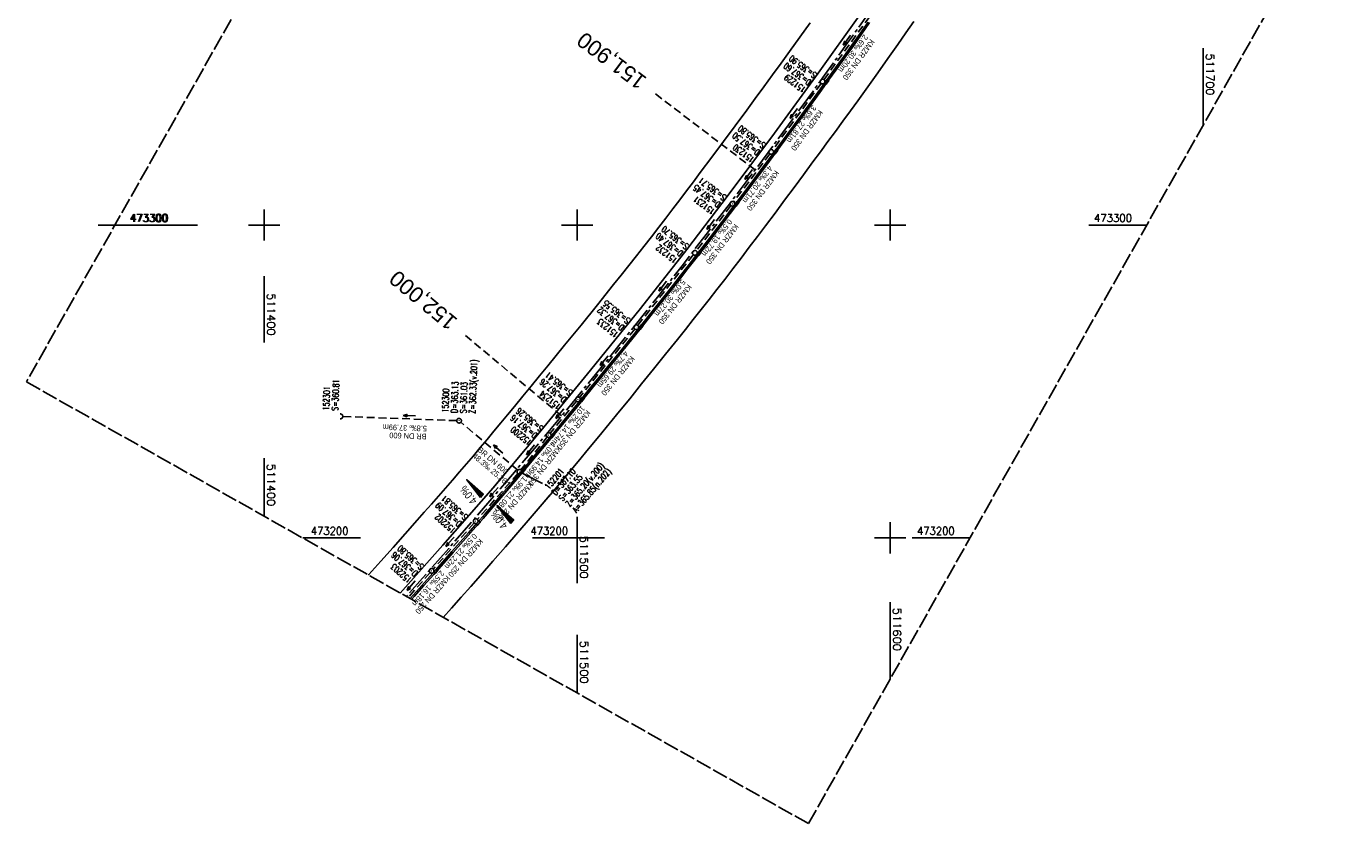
# Model space of a CAD drawing. Extents: x 511324 to 512029, y 473109 to 474055.
# Tile 1 of 6: x 511324 to 511746, y 473109 to 473363. Entities that reach past the tile are written whole.
import ezdxf
from ezdxf.enums import TextEntityAlignment as Align

# ---------------------------------------------------------------- set-up
doc = ezdxf.new("R2010")
doc.units = 0
doc.header["$LTSCALE"] = 10
doc.header["$MEASUREMENT"] = 0
for name, pattern in [('ACHSE', [5.5, 4, -0.5, 0.5, -0.5]), ('LT00', [0]), ('LT14', [0.6, 0.5, -0.1]), ('LT17', [0.15, 0.1, -0.05]), ('STRICHLINIE2', [0.375, 0.25, -0.125])]:
    doc.linetypes.add(name, pattern=pattern)
doc.layers.get('0').update_dxf_attribs({"linetype": 'LT00'})
for name, color, linetype in [('-AX-020', 250, 'ACHSE'), ('-Halt-Pfeil', 4, 'LT00'), ('-Haltung', 7, 'STRICHLINIE2'), ('-Haltungsbeschriftung', 140, 'LT00'), ('-QUE-20O', 11, 'LT00'), ('-QUE-20W', 11, 'LT00'), ('-Schachtbeschriftung', 5, 'LT00'), ('-ST-20', 30, 'LT17'), ('V92_AFBR_BAB', 250, 'LT00'), ('V92_KA_PRUF', 182, 'LT00'), ('V92_RASTER', 250, 'LT00'), ('V92_RINNE', 182, 'LT00'), ('V92_SINKK', 182, 'LT00'), ('V92_UK_DURCH', 182, 'LT00'), ('V93_AFBR_BAB', 250, 'LT00'), ('V93_KA_PRUF', 182, 'LT00'), ('V93_RASTER', 250, 'LT00'), ('V93_RINNE', 182, 'LT00'), ('V93_SINKK', 182, 'LT00'), ('V93_UK_DURCH', 182, 'LT00')]:
    doc.layers.add(name, color=color, linetype=linetype)
doc.layers.add('-BLATT_92-RAND', color=7, linetype='LT14', plot=False)
doc.styles.add('Beschrift', font='ARIAL.TTF')
doc.styles.add('Haltungsbeschriftung', font='ARIAL.TTF', dxfattribs={"width": 0.75})
doc.styles.add('schachtbeschriftung', font='romans.shx', dxfattribs={"width": 0.75, "height": 2})
doc.styles.get("Standard").update_dxf_attribs({"font": 'romans.shx'})

# ---------------------------------------------------------------- blocks, each defined once
blk = doc.blocks.new('SYMB0652')
at = {"color": 0, "linetype": 'ByBlock'}
blk.add_lwpolyline([(-0.15, -0.075), (0.15, -0.075), (0.15, 0.075), (-0.15, 0.075), (-0.15, -0.075)], dxfattribs=at)
blk = doc.blocks.new('SYMB0003')
at = {"color": 0, "linetype": 'ByBlock'}
for p, q in [((-0.015712, 0), (0.010166, 0.012015)), ((0, -0.021257), (-0.015712, 0)), ((0.010166, 0.012015), (0, -0.021257))]:
    blk.add_line(p, q, dxfattribs=at)
for points in [[(-0.031395, 0.499013), (-0.093691, 0.491144), (-0.154509, 0.475528), (-0.21289, 0.452414), (-0.267913, 0.422164), (-0.318712, 0.385257), (-0.364484, 0.342274), (-0.404509, 0.293893), (-0.438154, 0.240877), (-0.464888, 0.184062), (-0.484292, 0.124345), (-0.496058, 0.062667), (-0.5, 0)], [(-0.5, 0), (-0.496058, -0.062667), (-0.484292, -0.124345), (-0.464888, -0.184062), (-0.438154, -0.240877), (-0.404509, -0.293893), (-0.364485, -0.342274), (-0.318712, -0.385257), (-0.267914, -0.422164), (-0.21289, -0.452414), (-0.154509, -0.475529), (-0.093691, -0.491144), (-0.031395, -0.499014), (0.031395, -0.499014)], [(0.5, 0), (0.496057, 0.062667), (0.484292, 0.124345), (0.464888, 0.184062), (0.438153, 0.240877), (0.404509, 0.293893), (0.364484, 0.342274), (0.318712, 0.385257), (0.267913, 0.422164), (0.21289, 0.452414), (0.154509, 0.475528), (0.093691, 0.491144), (0.031395, 0.499013), (-0.031395, 0.499013)], [(0.031395, -0.499014), (0.093691, -0.491144), (0.154509, -0.475529), (0.21289, -0.452414), (0.267914, -0.422164), (0.318712, -0.385257), (0.364485, -0.342274), (0.404509, -0.293893), (0.438154, -0.240877), (0.464889, -0.184062), (0.484292, -0.124345), (0.496058, -0.062667), (0.5, 0)]]:
    blk.add_lwpolyline(points, dxfattribs=at)
blk = doc.blocks.new('SYMB1107')
at = {"color": 0, "linetype": 'ByBlock'}
for points in [[(-0.2, 0), (-0.196157, 0.039018), (-0.184776, 0.076537), (-0.166294, 0.111114), (-0.141421, 0.141421), (-0.111114, 0.166294), (-0.076537, 0.184776), (-0.039018, 0.196157), (0, 0.2)], [(0, 0.2), (0.039018, 0.196157), (0.076537, 0.184776), (0.111114, 0.166294), (0.141421, 0.141421), (0.166294, 0.111114), (0.184776, 0.076537), (0.196157, 0.039018), (0.2, 0)]]:
    blk.add_lwpolyline(points, dxfattribs=at)
blk = doc.blocks.new('SYMB0070')
at = {"color": 0, "linetype": 'ByBlock'}
for p, q in [((-0.5, 0), (0.2, 0)), ((0.5, 0), (0.2, 0.1)), ((0.2, 0.1), (0.2, 0)), ((0.468, 0), (0.21, 0.086)), ((0.21, 0.086), (0.21, -0.086)), ((0.21, -0.086), (0.468, 0)), ((0.22, -0.072), (0.437, 0)), ((0.23, -0.058), (0.405, 0)), ((0.24, -0.045), (0.374, 0)), ((0.342, 0), (0.25, 0.031)), ((0.25, 0.031), (0.25, -0.031)), ((0.25, -0.031), (0.342, 0)), ((0.26, -0.017), (0.31, 0)), ((0.27, -0.003), (0.279, 0))]:
    blk.add_line(p, q, dxfattribs=at)
for points in [[(0.2, 0), (0.2, -0.1), (0.5, 0)], [(0.437, 0), (0.22, 0.072), (0.22, -0.072)], [(0.405, 0), (0.23, 0.058), (0.23, -0.058)], [(0.374, 0), (0.24, 0.045), (0.24, -0.045)], [(0.31, 0), (0.26, 0.017), (0.26, -0.017)], [(0.279, 0), (0.27, 0.003), (0.27, -0.003)]]:
    blk.add_lwpolyline(points, dxfattribs=at)

msp = doc.modelspace()

# ---------------------------------------------------------------- linework, layer by layer
at = {"layer": '-AX-020', "ltscale": 0.2, "flags": 128}
msp.add_lwpolyline([(511886.44, 473994.57), (511883.7, 473984.53), (511880.29, 473972.33), (511876.8, 473960.15), (511873.23, 473947.99), (511869.59, 473935.86), (511865.87, 473923.74), (511862.08, 473911.66), (511858.21, 473899.59), (511854.26, 473887.55), (511850.24, 473875.54), (511846.14, 473863.55), (511841.96, 473851.59), (511837.71, 473839.65), (511833.39, 473827.75), (511828.99, 473815.86), (511824.51, 473804.01), (511819.96, 473792.19), (511815.33, 473780.39), (511810.64, 473768.63), (511805.86, 473756.89), (511801.02, 473745.18), (511796.09, 473733.51), (511791.1, 473721.87), (511786.03, 473710.25), (511780.89, 473698.68), (511775.67, 473687.13), (511770.39, 473675.61), (511765.03, 473664.13), (511759.6, 473652.69), (511754.09, 473641.28), (511748.51, 473629.9), (511742.87, 473618.56), (511737.15, 473607.25), (511731.36, 473595.99), (511725.49, 473584.75), (511719.56, 473573.56), (511713.56, 473562.4), (511707.48, 473551.28), (511701.34, 473540.2), (511695.13, 473529.16), (511688.84, 473518.16), (511682.49, 473507.2), (511676.07, 473496.28), (511669.58, 473485.39), (511663.02, 473474.55), (511656.39, 473463.76), (511649.7, 473453), (511642.94, 473442.29), (511636.1, 473431.62), (511629.21, 473420.99), (511622.24, 473410.41), (511615.21, 473399.87), (511608.11, 473389.37), (511600.95, 473378.92), (511593.72, 473368.52), (511586.42, 473358.16), (511579.06, 473347.85), (511571.64, 473337.58), (511564.15, 473327.36), (511556.59, 473317.19), (511548.97, 473307.07), (511541.29, 473297), (511533.54, 473286.97), (511525.74, 473276.99), (511517.86, 473267.07), (511509.93, 473257.19), (511501.93, 473247.36), (511493.87, 473237.58), (511485.75, 473227.86), (511477.57, 473218.19), (511475.55, 473215.81), (511467.29, 473206.2), (511458.98, 473196.64), (511450.61, 473187.13), (511445.43, 473181.31)], dxfattribs=at)
at = {"layer": '-BLATT_92-RAND'}
msp.add_lwpolyline([(511779.03, 474055.25), (511324.06, 473249.87), (511573.95, 473108.71), (512028.91, 473914.09), (511779.03, 474055.25)], dxfattribs=at)
at = {"layer": '-Haltung'}
for p, q in [((511595.72, 473369.66), (511578.86, 473346.44)), ((511577.98, 473345.23), (511562.48, 473323.97)), ((511561.59, 473322.76), (511550.06, 473307.39)), ((511549.16, 473306.19), (511538.09, 473291.72)), ((511537.17, 473290.54), (511519.38, 473267.93)), ((511518.44, 473266.76), (511500.74, 473244.87)), ((511499.8, 473243.71), (511491.42, 473233.45)), ((511461.56, 473237.48), (511425.1, 473238.81)), ((511481.03, 473221.64), (511462.88, 473236.97)), ((511490.48, 473232.28), (511482.07, 473221.74)), ((511481.1, 473220.59), (511468.13, 473205.93)), ((511481.1, 473220.59), (511468.13, 473205.93)), ((511467.13, 473204.8), (511454.04, 473190.05)), ((511467.13, 473204.8), (511454.04, 473190.05)), ((511453.05, 473188.93), (511446.04, 473180.97)), ((511453.05, 473188.93), (511446.04, 473180.97))]:
    msp.add_line(p, q, dxfattribs=at)
at = {"layer": '-QUE-20O'}
for p, q in [((511474.49, 473210.24), (511474.49, 473210.24)), ((511474.67, 473210), (511474.72, 473210.05)), ((511474.95, 473209.85), (511474.86, 473209.76)), ((511475.05, 473209.52), (511475.17, 473209.66)), ((511475.4, 473209.46), (511475.24, 473209.28)), ((511475.43, 473209.04), (511475.63, 473209.27)), ((511475.86, 473209.08), (511475.62, 473208.8)), ((511475.81, 473208.55), (511476.09, 473208.88)), ((511476.32, 473208.69), (511476, 473208.31)), ((511476.19, 473208.07), (511476.54, 473208.49)), ((511476.77, 473208.3), (511476.38, 473207.83)), ((511476.57, 473207.59), (511477, 473208.1)), ((511477.23, 473207.91), (511476.76, 473207.35)), ((511476.94, 473207.11), (511477.46, 473207.71)), ((511477.68, 473207.52), (511477.13, 473206.87)), ((511477.32, 473206.63), (511477.91, 473207.32)), ((511478.14, 473207.13), (511477.51, 473206.39)), ((511477.7, 473206.15), (511478.37, 473206.93)), ((511478.6, 473206.74), (511477.89, 473205.91)), ((511478.08, 473205.67), (511478.83, 473206.54)), ((511479.05, 473206.35), (511478.27, 473205.43)), ((511478.46, 473205.19), (511479.28, 473206.15)), ((511479.51, 473205.96), (511478.65, 473204.95)), ((511478.84, 473204.71), (511479.74, 473205.76))]:
    msp.add_line(p, q, dxfattribs=at)
msp.add_lwpolyline([(511478.87, 473204.66), (511474.46, 473210.27), (511479.78, 473205.72), (511478.87, 473204.66)], dxfattribs=at)
at = {"layer": '-QUE-20W'}
for p, q in [((511464.76, 473218.56), (511464.75, 473218.55)), ((511464.94, 473218.31), (511464.98, 473218.36)), ((511465.21, 473218.17), (511465.13, 473218.07)), ((511465.32, 473217.83), (511465.44, 473217.97)), ((511465.67, 473217.78), (511465.51, 473217.59)), ((511465.7, 473217.35), (511465.9, 473217.58)), ((511466.13, 473217.39), (511465.89, 473217.11)), ((511466.08, 473216.87), (511466.35, 473217.19)), ((511466.58, 473217), (511466.26, 473216.63)), ((511466.45, 473216.39), (511466.81, 473216.8)), ((511467.04, 473216.61), (511466.64, 473216.14)), ((511466.83, 473215.9), (511467.27, 473216.41)), ((511467.49, 473216.22), (511467.02, 473215.66)), ((511467.21, 473215.42), (511467.72, 473216.02)), ((511467.95, 473215.83), (511467.4, 473215.18)), ((511467.59, 473214.94), (511468.18, 473215.63)), ((511468.41, 473215.44), (511467.78, 473214.7)), ((511467.97, 473214.46), (511468.63, 473215.24)), ((511468.86, 473215.05), (511468.16, 473214.22)), ((511468.35, 473213.98), (511469.09, 473214.85)), ((511469.32, 473214.66), (511468.53, 473213.74)), ((511468.72, 473213.5), (511469.55, 473214.46)), ((511469.78, 473214.27), (511468.91, 473213.26)), ((511469.1, 473213.02), (511470, 473214.07))]:
    msp.add_line(p, q, dxfattribs=at)
msp.add_lwpolyline([(511469.14, 473212.97), (511464.73, 473218.58), (511470.05, 473214.04), (511469.14, 473212.97)], dxfattribs=at)
at = {"layer": '-Schachtbeschriftung'}
msp.add_line((511481.6, 473221.15), (511488.99, 473217.42), dxfattribs=at)
at = {"layer": '-ST-20', "ltscale": 2.5}
for p, q in [((511556.9, 473317.61), (511525.09, 473341.87)), ((511495.07, 473239.03), (511464.36, 473264.67))]:
    msp.add_line(p, q, dxfattribs=at)
at = {"layer": 'V92_AFBR_BAB'}
for points in [[(511718.19, 473575.49), (511706.37, 473553.54), (511694.6, 473532.31), (511682.27, 473510.93), (511670.41, 473490.71), (511658.34, 473470.65), (511645.63, 473450.17), (511632.65, 473429.98), (511618.11, 473407.98), (511604.54, 473387.81), (511590.08, 473366.85), (511577.05, 473348.53), (511563.04, 473329.4), (511548.26, 473309.54), (511535.12, 473292.18), (511520.27, 473273.31), (511504.33, 473253.59), (511488.47, 473234.28), (511473.15, 473216.01), (511457.14, 473197.69), (511443.51, 473182.4)], [(511433.34, 473188.14), (511433.48, 473188.31), (511437.35, 473192.63), (511441.21, 473196.97), (511445.06, 473201.31), (511448.92, 473205.65), (511451.19, 473208.21), (511453.45, 473210.78), (511455.72, 473213.35), (511457.98, 473215.93), (511460.22, 473218.51), (511462.46, 473221.1), (511464.69, 473223.7), (511466.9, 473226.29), (511469.09, 473228.9), (511471.27, 473231.51), (511473.45, 473234.13), (511475.62, 473236.75), (511477.79, 473239.37), (511479.96, 473242), (511482.64, 473245.26), (511485.32, 473248.51), (511488.01, 473251.77), (511490.69, 473255.03), (511493.36, 473258.3), (511496.03, 473261.57), (511501.27, 473268.01), (511506.48, 473274.46), (511511.67, 473280.94), (511514.11, 473283.99), (511516.54, 473287.04), (511518.96, 473290.11), (511521.37, 473293.18), (511523.77, 473296.25), (511526.16, 473299.34), (511528.38, 473302.22), (511530.59, 473305.12), (511532.8, 473308.02), (511534.99, 473310.93), (511537.19, 473313.84), (511539.37, 473316.75), (511543.09, 473321.73), (511546.8, 473326.72), (511550.51, 473331.71), (511554.2, 473336.72), (511556.95, 473340.45), (511559.7, 473344.2), (511562.45, 473347.95), (511565.18, 473351.7), (511567.9, 473355.46), (511571.21, 473360.05), (511574.5, 473364.65)], [(511607.62, 473365.07), (511605.05, 473361.36), (511602.48, 473357.67), (511599.31, 473353.16), (511596.13, 473348.67), (511592.93, 473344.2), (511589.71, 473339.73), (511587.33, 473336.46), (511584.95, 473333.19), (511582.56, 473329.93), (511580.17, 473326.67), (511577.77, 473323.42), (511575.37, 473320.17), (511572.35, 473316.08), (511569.32, 473311.99), (511566.29, 473307.9), (511563.25, 473303.83), (511560.21, 473299.75), (511557.62, 473296.31), (511555.02, 473292.87), (511552.42, 473289.44), (511549.8, 473286.02), (511547.17, 473282.61), (511544.68, 473279.39), (511542.17, 473276.19), (511539.66, 473272.99), (511537.13, 473269.79), (511534.6, 473266.61), (511532.06, 473263.42), (511528.27, 473258.68), (511524.46, 473253.94), (511520.64, 473249.2), (511516.81, 473244.48), (511513.54, 473240.46), (511510.27, 473236.45), (511506.98, 473232.44), (511503.69, 473228.44), (511500.38, 473224.46), (511496.57, 473219.89), (511492.74, 473215.34), (511488.89, 473210.81), (511485.03, 473206.29), (511481.08, 473201.69), (511477.11, 473197.11), (511473.13, 473192.55), (511469.13, 473187.99), (511466.05, 473184.51), (511462.97, 473181.03), (511459.88, 473177.55), (511457.27, 473174.63)]]:
    msp.add_lwpolyline(points, dxfattribs=at)
at = {"layer": 'V92_RASTER'}
for p, q in [((511700, 473331.85), (511700, 473356.55)), ((511400, 473305), (511400, 473295)), ((511400, 473305), (511400, 473295)), ((511500, 473295), (511500, 473305)), ((511600, 473305), (511600, 473295)), ((511372.86, 473300), (511352.38, 473300)), ((511405, 473300), (511395, 473300)), ((511505, 473300), (511495, 473300)), ((511605, 473300), (511595, 473300)), ((511682.01, 473300), (511663.51, 473300)), ((511400, 473225.48), (511400, 473206.98)), ((511500, 473195), (511500, 473205)), ((511600, 473205), (511600, 473195)), ((511412.35, 473200), (511430.85, 473200)), ((511495, 473200), (511505, 473200)), ((511595, 473200), (511605, 473200)), ((511607.02, 473200), (511625.52, 473200)), ((511600, 473179.53), (511600, 473154.83)), ((511500, 473150.49), (511500, 473168.99))]:
    msp.add_line(p, q, dxfattribs=at)
at = {"layer": 'V92_RINNE'}
for points in [[(511593.02, 473364.87), (511590.43, 473361.19), (511587.82, 473357.51), (511585.2, 473353.84), (511582.58, 473350.18), (511579.94, 473346.52), (511575.3, 473340.11), (511570.63, 473333.71), (511565.95, 473327.33), (511562.29, 473322.38), (511558.63, 473317.45), (511554.95, 473312.53), (511551.27, 473307.61), (511549.07, 473304.69), (511546.87, 473301.77), (511544.66, 473298.85), (511542.44, 473295.94), (511540.22, 473293.04), (511537.99, 473290.14), (511535.54, 473286.98), (511533.07, 473283.82), (511530.6, 473280.68), (511528.12, 473277.54), (511525.63, 473274.41), (511523.14, 473271.28), (511519.94, 473267.28), (511516.73, 473263.29), (511513.51, 473259.31), (511510.29, 473255.33), (511507.06, 473251.36), (511503.92, 473247.49), (511500.77, 473243.64), (511497.62, 473239.78), (511494.45, 473235.94), (511491.28, 473232.1), (511488.23, 473228.43), (511485.16, 473224.77), (511482.09, 473221.12), (511479, 473217.48), (511475.9, 473213.85), (511473.26, 473210.8), (511470.62, 473207.75), (511467.98, 473204.71), (511465.32, 473201.68), (511462.66, 473198.65), (511460, 473195.62), (511454.81, 473189.75), (511449.6, 473183.88), (511446.68, 473180.61)], [(511447.12, 473180.36), (511447.95, 473181.29), (511451.08, 473184.8), (511454.21, 473188.31), (511457.33, 473191.83), (511460.44, 473195.36), (511463.63, 473198.97), (511466.8, 473202.6), (511469.97, 473206.23), (511473.13, 473209.88), (511476.27, 473213.53), (511480.14, 473218.06), (511484, 473222.62), (511487.83, 473227.18), (511491.64, 473231.77), (511494.3, 473234.97), (511496.94, 473238.18), (511499.58, 473241.39), (511502.21, 473244.61), (511504.84, 473247.83), (511507.46, 473251.06), (511510.16, 473254.38), (511512.85, 473257.7), (511515.54, 473261.02), (511518.23, 473264.35), (511520.91, 473267.69), (511523.58, 473271.03), (511526.56, 473274.77), (511529.53, 473278.52), (511532.49, 473282.28), (511535.43, 473286.05), (511538.36, 473289.83), (511541.03, 473293.29), (511543.68, 473296.76), (511546.33, 473300.23), (511548.96, 473303.72), (511551.59, 473307.21), (511554.56, 473311.17), (511557.52, 473315.14), (511560.48, 473319.11), (511563.42, 473323.09), (511566.37, 473327.08), (511569.18, 473330.9), (511571.98, 473334.72), (511574.78, 473338.55), (511577.57, 473342.39), (511580.36, 473346.23), (511583, 473349.9), (511585.64, 473353.58), (511588.27, 473357.26), (511590.88, 473360.96), (511593.48, 473364.66)]]:
    msp.add_lwpolyline(points, dxfattribs=at)
at = {"layer": 'V93_AFBR_BAB'}
for points in [[(511433.34, 473188.14), (511433.48, 473188.31), (511437.35, 473192.63), (511441.21, 473196.97), (511445.06, 473201.31), (511448.92, 473205.65), (511451.19, 473208.21), (511453.45, 473210.78), (511455.72, 473213.35), (511457.98, 473215.93), (511460.22, 473218.51), (511462.46, 473221.1), (511464.69, 473223.7), (511466.9, 473226.29), (511469.09, 473228.9), (511469.91, 473229.88)], [(511478.95, 473222.93), (511473.15, 473216.01), (511457.14, 473197.69), (511443.51, 473182.4)], [(511491.19, 473213.52), (511488.89, 473210.81), (511485.03, 473206.29), (511481.08, 473201.69), (511477.11, 473197.11), (511473.13, 473192.55), (511469.13, 473187.99), (511466.05, 473184.51), (511462.97, 473181.03), (511459.88, 473177.55), (511457.27, 473174.63)]]:
    msp.add_lwpolyline(points, dxfattribs=at)
at = {"layer": 'V93_RASTER'}
for p, q in [((511378.76, 473300), (511347.03, 473300)), ((511400, 473283.66), (511400, 473262.47)), ((511500, 473185.55), (511500, 473206.74)), ((511485.71, 473200), (511508.76, 473200))]:
    msp.add_line(p, q, dxfattribs=at)
at = {"layer": 'V93_RINNE'}
for points in [[(511481.78, 473220.76), (511479, 473217.48), (511475.9, 473213.85), (511473.26, 473210.8), (511470.62, 473207.75), (511467.98, 473204.71), (511465.32, 473201.68), (511462.66, 473198.65), (511460, 473195.62), (511454.81, 473189.75), (511449.6, 473183.88), (511446.68, 473180.61)], [(511447.12, 473180.36), (511447.95, 473181.29), (511451.08, 473184.8), (511454.21, 473188.31), (511457.33, 473191.83), (511460.44, 473195.36), (511463.63, 473198.97), (511466.8, 473202.6), (511469.97, 473206.23), (511473.13, 473209.88), (511476.27, 473213.53), (511480.14, 473218.06), (511482.17, 473220.46)]]:
    msp.add_lwpolyline(points, dxfattribs=at)

# ---------------------------------------------------------------- block references
at = {"layer": '-Halt-Pfeil', "yscale": 4.000000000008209, "zscale": 4}
for p, xscale, rotation in [((511586.22, 473359.08), 3.999999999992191, 234.0259425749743), ((511569.24, 473335.65), 3.999999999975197, 233.9027425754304), ((511554.85, 473316.14), 3.9999999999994, 233.1453925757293), ((511542.72, 473300.14), 4.000000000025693, 232.6053225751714), ((511527.38, 473280.43), 4.000000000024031, 231.7853225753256), ((511508.65, 473256.68), 3.999999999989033, 231.0419325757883), ((511446.43, 473239.06), 3.999999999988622, 177.9143625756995), ((511494.48, 473239.73), 3.999999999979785, 230.7895425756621), ((511474.81, 473228.41), 4.000000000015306, 139.7914125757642), ((511485.14, 473228.16), 4.000000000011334, 231.396082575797), ((511473.42, 473214.61), 4.000000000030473, 228.4924325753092), ((511459.39, 473198.78), 4.000000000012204, 228.4176925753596), ((511447, 473184.76), 3.999999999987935, 228.6392225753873)]:
    msp.add_blockref('SYMB0070', p, dxfattribs=dict(at, xscale=xscale, rotation=rotation))
at = {"layer": 'V92_KA_PRUF', "xscale": 1.500000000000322, "yscale": 1.500000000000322, "zscale": 1.5, "rotation": 240.5376025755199}
for p in [(511578.42, 473345.83), (511562.03, 473323.36), (511549.61, 473306.79), (511537.64, 473291.13), (511518.91, 473267.34), (511500.27, 473244.29), (511462.31, 473237.46), (511490.95, 473232.86), (511481.6, 473221.15), (511467.63, 473205.36), (511453.54, 473189.49)]:
    msp.add_blockref('SYMB0003', p, dxfattribs=at)
at = {"layer": 'V92_SINKK', "zscale": 4.5}
for p, xscale, yscale, rotation in [((511579.72, 473345.8), 4.499999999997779, 4.500000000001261, 233.9515413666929), ((511563.44, 473323.46), 4.500000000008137, 4.500000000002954, 233.3816594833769), ((511550.96, 473306.81), 4.499999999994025, 4.499999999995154, 232.8825047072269), ((511539.01, 473291.03), 4.499999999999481, 4.500000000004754, 232.1957432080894), ((511520.34, 473267.35), 4.499999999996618, 4.499999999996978, 231.1111773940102), ((511501.62, 473244.27), 4.4999999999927, 4.49999999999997, 230.6325057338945), ((511492.14, 473232.75), 4.500000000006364, 4.500000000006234, 230.2151043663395), ((511482.87, 473221.64), 4.499999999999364, 4.500000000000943, 229.5099798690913), ((511468.41, 473204.76), 4.500000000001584, 4.499999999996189, 228.7719948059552), ((511454.95, 473189.5), 4.500000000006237, 4.500000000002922, 228.3577180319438)]:
    msp.add_blockref('SYMB0652', p, dxfattribs=dict(at, xscale=xscale, yscale=yscale, rotation=rotation))
at = {"layer": 'V92_UK_DURCH', "xscale": 4.000000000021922, "yscale": 3.999999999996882, "zscale": 4, "rotation": 268.9947358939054}
msp.add_blockref('SYMB1107', (511424.35, 473238.84), dxfattribs=at)
at = {"layer": 'V93_KA_PRUF', "xscale": 1.499999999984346, "yscale": 1.5, "zscale": 1.5, "rotation": 232.4313115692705}
for p in [(511481.6, 473221.15), (511467.63, 473205.36), (511453.54, 473189.49)]:
    msp.add_blockref('SYMB0003', p, dxfattribs=at)
at = {"layer": 'V93_SINKK', "yscale": 4.5, "zscale": 4.5}
for p, xscale, rotation in [((511468.41, 473204.76), 4.500000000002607, 228.8238170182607), ((511454.95, 473189.5), 4.499999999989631, 228.4115105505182)]:
    msp.add_blockref('SYMB0652', p, dxfattribs=dict(at, xscale=xscale, rotation=rotation))
at = {"layer": 'V93_UK_DURCH', "xscale": 4.000000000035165, "yscale": 4.000000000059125, "zscale": 4, "rotation": 268.240826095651}
msp.add_blockref('SYMB1107', (511424.35, 473238.84), dxfattribs=at)

# ---------------------------------------------------------------- texts
at = {"layer": '-Haltungsbeschriftung', "style": 'Haltungsbeschriftung', "width": 0.75}
for s, rotation, p in [('2.6‰ 30.20m', 234.0259, (511591.65, 473361.04)), ('KMZR DN 350', 234.0259, (511593.72, 473359.54)), ('3.6‰ 27.81m', 233.9027, (511575.17, 473338.46)), ('KMZR DN 350', 233.9027, (511577.24, 473336.95)), ('4.3‰ 20.71m', 233.1454, (511561.2, 473319.17)), ('KMZR DN 350', 233.1454, (511563.25, 473317.64)), ('0.5‰ 19.72m', 232.6053, (511548.3, 473302.07)), ('KMZR DN 350', 232.6053, (511550.34, 473300.51)), ('5.0‰ 30.27m', 231.7853, (511533.37, 473282.79)), ('KMZR DN 350', 231.7853, (511535.39, 473281.21)), ('4.7‰ 29.65m', 231.0419, (511515.19, 473259.91)), ('KMZR DN 350', 231.0419, (511517.18, 473258.3)), ('10.2‰ 14.74m', 230.7895, (511501.33, 473242.42)), ('KMZR DN 350', 230.7895, (511503.07, 473241.01)), ('5.8‰ 37.99m', 177.9144, (511452.05, 473235.83)), ('BR DN 600', 177.9144, (511451.96, 473233.27)), ('BR DN 600', 319.7914, (511468.05, 473227.85)), ('4.0‰ 14.99m', 231.3961, (511491.96, 473230.92)), ('KMZR DN 350', 231.3961, (511493.71, 473229.52)), ('48.3‰ 25.26m', 319.7914, (511466.4, 473225.89)), ('1.9‰ 21.08m', 228.4924, (511482.9, 473219.8)), ('KMZR DN 250', 228.4924, (511484.82, 473218.1)), ('0.5‰ 21.22m', 228.4177, (511466.88, 473201.62)), ('KMZR DN 250', 228.4177, (511468.8, 473199.92)), ('2.5‰ 16.18m', 228.6392, (511456.45, 473189.77)), ('KMZR DN 250', 228.6392, (511458.26, 473188.18))]:
    msp.add_text(s, height=1.8, rotation=rotation, dxfattribs=at).set_placement(p)
at = {"layer": '-QUE-20O', "style": 'Beschrift', "width": 0.8}
msp.add_text('4.0%%%', height=2.5, rotation=-231.8009, dxfattribs=at).set_placement((511477.99, 473204.07))
at = {"layer": '-QUE-20W', "style": 'Beschrift', "width": 0.8}
msp.add_text('4.0%%%', height=2.5, rotation=-231.8009, dxfattribs=at).set_placement((511468.23, 473211.96))
at = {"layer": '-Schachtbeschriftung', "style": 'schachtbeschriftung', "width": 0.75}
for s, rotation, p in [('S=365.90', 143.9027, (511576.75, 473348.41)), ('151229', 143.9027, (511573.35, 473343.75)), ('D=367.60', 143.9027, (511575.05, 473346.08)), ('S=365.80', 143.1454, (511560.37, 473325.96)), ('D=367.50', 143.1454, (511558.64, 473323.66)), ('151230', 143.1454, (511556.91, 473321.35)), ('S=365.71', 142.6053, (511547.81, 473309.28)), ('D=367.45', 142.6053, (511546.06, 473306.99)), ('151231', 142.6053, (511544.31, 473304.7)), ('D=367.40', 141.7853, (511534.06, 473291.38)), ('S=365.70', 141.7853, (511535.84, 473293.64)), ('151232', 141.7853, (511532.28, 473289.11)), ('D=367.32', 141.0419, (511515.31, 473267.64)), ('S=365.55', 141.0419, (511517.12, 473269.88)), ('151233', 141.0419, (511513.5, 473265.4)), ('Z=362.33(v.201)', 87.9144, (511467.5, 473239.7)), ('S=365.41', 140.7895, (511498.7, 473246.88)), ('152301', 87.9144, (511420.79, 473240.72)), ('S=360.81', 87.9144, (511423.66, 473240.61)), ('152300', 87.9144, (511458.86, 473240.02)), ('D=363.13', 87.9144, (511461.74, 473239.91)), ('S=361.03', 87.9144, (511464.62, 473239.81)), ('151234', 140.7895, (511495.06, 473242.42)), ('D=367.26', 140.7895, (511496.88, 473244.65)), ('D=367.16', 141.3961, (511487.58, 473233.19)), ('S=365.26', 141.3961, (511489.37, 473235.44)), ('152200', 141.3961, (511485.78, 473230.94)), ('152201', 49.7914, (511491.03, 473215.32)), ('D=367.10', 49.7914, (511493.23, 473213.46)), ('Z=365.20(v.200)', 49.7914, (511497.63, 473209.75)), ('A=365.85(n.202)', 49.7914, (511499.82, 473207.89)), ('S=363.55', 49.7914, (511495.43, 473211.6)), ('S=365.81', 138.4177, (511465.29, 473207.07)), ('D=367.09', 138.4177, (511463.38, 473204.91)), ('152202', 138.4177, (511461.46, 473202.76)), ('S=365.80', 138.6392, (511451.2, 473191.19)), ('152203', 138.6392, (511447.39, 473186.87)), ('D=367.06', 138.6392, (511449.3, 473189.03))]:
    msp.add_text(s, height=2, rotation=rotation, dxfattribs=at).set_placement(p)
at = {"layer": '-ST-20', "style": 'Beschrift'}
for s, rotation, p in [('151,900', 143.23, (511521.12, 473344.9)), ('152,000', 140.3727, (511460.53, 473267.87))]:
    msp.add_text(s, height=5, rotation=rotation, dxfattribs=at).set_placement(p, align=Align.MIDDLE_LEFT)
at = {"layer": 'V92_RASTER'}
for s, rotation, width, p in [(' 511700', 270.0018, 1.038, (511701, 473356.55)), (' 473300', 0.0018, 0.948, (511355.36, 473301)), (' 473300', 0.0018, 0.948, (511663.51, 473301)), (' 511400', 270.0018, 1.05, (511401, 473225.48)), (' 473200', 0.0018, 0.934, (511413.35, 473201)), (' 473200', 0.0018, 0.934, (511607.02, 473201)), (' 511600', 270.0018, 1.076, (511601, 473179.53)), (' 511500', 270.0018, 1.067, (511501, 473168.99))]:
    msp.add_text(s, height=2.5, rotation=rotation, dxfattribs=dict(at, width=width)).set_placement(p)
at = {"layer": 'V93_RASTER'}
for s, rotation, width, p in [(' 473300', 0.002, 0.948, (511355.71, 473301)), (' 511400', 270.002, 1.05, (511401, 473279.97)), (' 473200', 0.002, 0.934, (511483.51, 473201.02)), (' 511500', 270.002, 1.067, (511500.99, 473202.52))]:
    msp.add_text(s, height=2.5, rotation=rotation, dxfattribs=dict(at, width=width)).set_placement(p)

doc.saveas('drawing.dxf')
